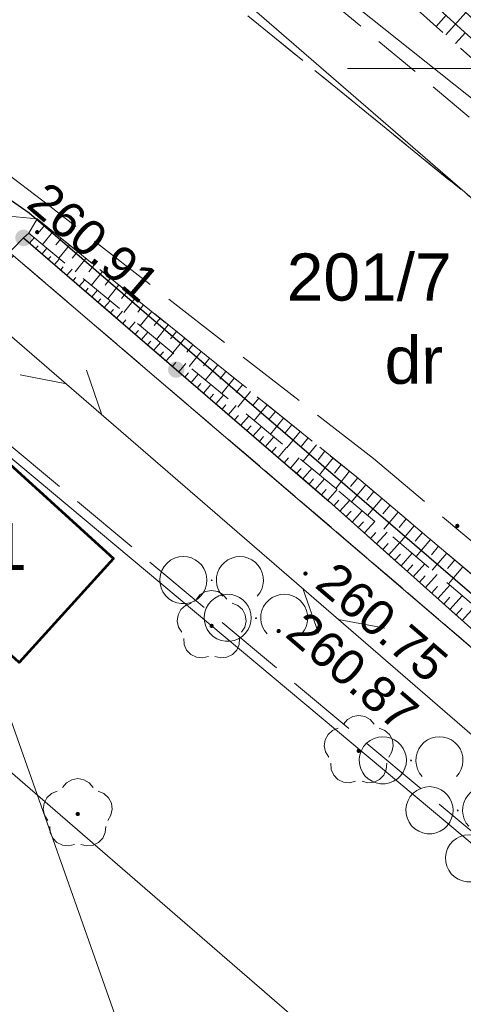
# Model space of a CAD drawing. Header units: metres. Extents: x 7427125 to 7427502, y 5541102 to 5541557.
# Tile 16 of 43: x 7427241 to 7427250, y 5541280 to 5541301. Entities that reach past the tile are written whole.
import ezdxf
from ezdxf.enums import TextEntityAlignment as Align

# ---------------------------------------------------------------- set-up
doc = ezdxf.new("R2010")
doc.units = ezdxf.units.M
doc.header["$MEASUREMENT"] = 0
for name, pattern in [('PRZER1-1', [1, 0.5, -0.5]), ('PRZER2-1', [1.5, 1, -0.5]), ('PRZER3-1', [2, 1.5, -0.5])]:
    doc.linetypes.add(name, pattern=pattern)
for name, color, linetype, lineweight in [('!_Granica terenu objętego planem', 7, 'Continuous', 0), ('!_Linia rozgraniczająca', 7, 'Continuous', 0), ('GESBZO', 7, 'Continuous', 53), ('GESBZO_O', 7, 'Continuous', 53), ('GESDZI', 7, 'Continuous', 13), ('GESDZI_O', 7, 'Continuous', 13), ('GSLKOG', 7, 'Continuous', 30), ('GSPWPS', 7, 'Continuous', 13), ('GSPWPS_O', 7, 'Continuous', 13), ('GSSKOA', 7, 'Continuous', 13), ('GSSKOD', 7, 'Continuous', 13), ('GSSZAD', 7, 'Continuous', 13), ('GSSZSN', 7, 'Continuous', 13), ('GULLOB', 7, 'Continuous', 30)]:
    doc.layers.add(name, color=color, linetype=linetype, lineweight=lineweight)
for name, color, linetype, lineweight, true_color in [('GESUZY', 7, 'Continuous', 13, 0x008000), ('GESUZY_O', 7, 'Continuous', 13, 0x008000), ('GSPRDL', 7, 'Continuous', 13, 0x008000), ('GULEPR', 1, 'Continuous', 13, 0xff0000), ('GULTPR', 7, 'Continuous', 13, 0xff9100), ('GULWPR', 5, 'Continuous', 13, 0x0000ff), ('Ramka sekcyjna', 7, 'Continuous', 13, 0xa5007c)]:
    doc.layers.add(name, color=color, linetype=linetype, lineweight=lineweight, true_color=true_color)
doc.styles.add('Arial', font='arial.ttf')

# ---------------------------------------------------------------- blocks, each defined once
blk = doc.blocks.new('D_GSPWPS1')
blk.add_hatch(color=0).paths.add_polyline_path([(0, -0.045), (-0.011647, -0.043467), (-0.0225, -0.038971), (-0.03182, -0.03182), (-0.038971, -0.0225), (-0.043467, -0.011647), (-0.045, 0), (-0.043467, 0.011647), (-0.038971, 0.0225), (-0.03182, 0.03182), (-0.0225, 0.038971), (-0.011647, 0.043467), (0, 0.045), (0.011647, 0.043467), (0.0225, 0.038971), (0.03182, 0.03182), (0.038971, 0.0225), (0.043467, 0.011647), (0.045, 0), (0.043467, -0.011647), (0.038971, -0.0225), (0.03182, -0.03182), (0.0225, -0.038971), (0.011647, -0.043467)])
blk = doc.blocks.new('D_GSPRDL1')
blk.add_hatch(color=0).paths.add_polyline_path([(0, -0.045), (-0.013906, -0.042798), (-0.02645, -0.036406), (-0.036406, -0.02645), (-0.042798, -0.013906), (-0.045, 0), (-0.042798, 0.013906), (-0.036406, 0.02645), (-0.02645, 0.036406), (-0.013906, 0.042798), (0, 0.045), (0.013906, 0.042798), (0.02645, 0.036406), (0.036406, 0.02645), (0.042798, 0.013906), (0.045, 0), (0.042798, -0.013906), (0.036406, -0.02645), (0.02645, -0.036406), (0.013906, -0.042798)])
at = {"color": 0, "flags": 128}
for points in [[(-0.324277, 0.563333), (-0.240553, 0.662679), (-0.127956, 0.727494), (0, 0.75), (0.127956, 0.727494), (0.240553, 0.662679), (0.324277, 0.563333)], [(-0.635969, -0.134326), (-0.70458, -0.024001), (-0.731429, 0.103115), (-0.713292, 0.231763), (-0.652348, 0.346501), (-0.55591, 0.433559), (-0.435555, 0.482485)], [(0.435555, 0.482485), (0.55591, 0.433559), (0.652348, 0.346501), (0.713292, 0.231763), (0.731429, 0.103115), (0.70458, -0.024001), (0.635969, -0.134326)], [(-0.068773, -0.646351), (-0.194901, -0.677512), (-0.324092, -0.663766), (-0.440839, -0.606763), (-0.531129, -0.513345), (-0.584125, -0.394725), (-0.593465, -0.265141)], [(0.593465, -0.265141), (0.584125, -0.394725), (0.531129, -0.513345), (0.440839, -0.606763), (0.324092, -0.663766), (0.194901, -0.677512), (0.068773, -0.646351)]]:
    blk.add_lwpolyline(points, dxfattribs=at)
blk = doc.blocks.new('D_SUTP1')
at = {"color": 0, "flags": 128}
for points in [[(0.9325, 0), (0.0675, 0.5)], [(-0.0675, 0), (-0.9325, -0.5)]]:
    blk.add_lwpolyline(points, dxfattribs=at)
blk = doc.blocks.new('D_KOLO')
blk.add_hatch(color=0).paths.add_polyline_path([(0, -0.175), (-0.045293, -0.169037), (-0.0875, -0.151554), (-0.123744, -0.123744), (-0.151554, -0.0875), (-0.169037, -0.045293), (-0.175, 0), (-0.169037, 0.045293), (-0.151554, 0.0875), (-0.123744, 0.123744), (-0.0875, 0.151554), (-0.045293, 0.169037), (0, 0.175), (0.045293, 0.169037), (0.0875, 0.151554), (0.123744, 0.123744), (0.151554, 0.0875), (0.169037, 0.045293), (0.175, 0), (0.169037, -0.045293), (0.151554, -0.0875), (0.123744, -0.123744), (0.0875, -0.151554), (0.045293, -0.169037)])
blk = doc.blocks.new('D_GSLKOG1')
blk.add_hatch(color=0).paths.add_polyline_path([(0, -0.175), (-0.045293, -0.169037), (-0.0875, -0.151554), (-0.123744, -0.123744), (-0.151554, -0.0875), (-0.169037, -0.045293), (-0.175, 0), (-0.169037, 0.045293), (-0.151554, 0.0875), (-0.123744, 0.123744), (-0.0875, 0.151554), (-0.045293, 0.169037), (0, 0.175), (0.045293, 0.169037), (0.0875, 0.151554), (0.123744, 0.123744), (0.151554, 0.0875), (0.169037, 0.045293), (0.175, 0), (0.169037, -0.045293), (0.151554, -0.0875), (0.123744, -0.123744), (0.0875, -0.151554), (0.045293, -0.169037)])
blk = doc.blocks.new('D_GSSZAD3')
at = {"color": 0, "flags": 128}
blk.add_lwpolyline([(-0.6, 0.5), (-0.513176, 0.492404), (-0.42899, 0.469846), (-0.35, 0.433013), (-0.278606, 0.383022), (-0.216978, 0.321394), (-0.166987, 0.25), (-0.130154, 0.17101), (-0.107596, 0.086824), (-0.1, 0), (-0.107596, -0.086824), (-0.130154, -0.17101), (-0.166987, -0.25), (-0.222125, -0.32743), (-0.290921, -0.393027), (-0.370887, -0.444418), (-0.459134, -0.479746), (-0.552472, -0.497736), (-0.647528, -0.497736), (-0.740866, -0.479746), (-0.829113, -0.444418), (-0.909079, -0.393027), (-0.977875, -0.32743), (-1.033013, -0.25), (-1.0725, -0.163534), (-1.094911, -0.071157), (-1.099434, 0.023791), (-1.085906, 0.117879), (-1.054816, 0.207708), (-1.007288, 0.290028), (-0.94504, 0.361867), (-0.87032, 0.420627), (-0.785831, 0.464184), (-0.694626, 0.490964), (-0.6, 0.5)], close=True, dxfattribs=at)
blk.add_lwpolyline([(0.234697, -0.341399), (0.179845, -0.271053), (0.138367, -0.192079), (0.111581, -0.106992), (0.100342, -0.018499), (0.105007, 0.070582), (0.125427, 0.157417), (0.160952, 0.239242), (0.210451, 0.313452), (0.27235, 0.377684), (0.344678, 0.429896), (0.425132, 0.468424), (0.511152, 0.492043), (0.6, 0.5), (0.688848, 0.492043), (0.774868, 0.468424), (0.855322, 0.429896), (0.92765, 0.377684), (0.989549, 0.313452), (1.039048, 0.239242), (1.074573, 0.157417), (1.094993, 0.070582), (1.099658, -0.018499), (1.088419, -0.106992), (1.061633, -0.192079), (1.020155, -0.271053), (0.965303, -0.341399)], dxfattribs=at)

msp = doc.modelspace()

# ---------------------------------------------------------------- linework, layer by layer
at = {"layer": '!_Granica terenu objętego planem', "color": 16, "linetype": 'PRZER3-1', "lineweight": 13}
msp.add_lwpolyline([(7427223.404, 5541280.844), (7427237.172, 5541294.666), (7427273.595, 5541264.199), (7427293.187, 5541246.2), (7427318.595, 5541219.771), (7427304.61, 5541204.848)], dxfattribs=at)
at = {"layer": '!_Linia rozgraniczająca', "color": 218, "linetype": 'Continuous', "lineweight": 13, "flags": 128}
msp.add_lwpolyline([(7427223.546, 5541280.703), (7427237.185, 5541294.395), (7427273.463, 5541264.048), (7427293.047, 5541246.057), (7427318.319, 5541219.769), (7427304.464, 5541204.985)], dxfattribs=at)
at = {"layer": 'GESBZO', "color": 7, "linetype": 'Continuous', "lineweight": 53, "flags": 128}
msp.add_lwpolyline([(7427239.14, 5541291.41), (7427239.78, 5541292.11), (7427242.54, 5541289.61), (7427240.54, 5541287.4), (7427237.78, 5541289.91), (7427239.14, 5541291.41)], close=True, dxfattribs=at)
at = {"layer": 'GESDZI', "color": 7, "linetype": 'Continuous', "lineweight": 13, "flags": 128}
for points in [[(7427311.88, 5541231.94), (7427301.75, 5541241.17), (7427284.57, 5541256.88), (7427256.27, 5541282.47), (7427240.42, 5541296.03), (7427236.08, 5541299.6), (7427224.16, 5541309.39), (7427213.87, 5541317.74), (7427195.57, 5541331.32), (7427175.06, 5541354.41), (7427161.84, 5541370.1), (7427153.91, 5541380.03), (7427144.81, 5541391.44), (7427143.965, 5541392.524)], [(7427224.326, 5541279.982), (7427240.42, 5541296.03), (7427256.27, 5541282.47), (7427284.57, 5541256.88), (7427301.75, 5541241.17), (7427315.72, 5541223.34), (7427317.48, 5541219.62), (7427313.06, 5541214.79), (7427304.01, 5541205.409)]]:
    msp.add_lwpolyline(points, dxfattribs=at)
at = {"layer": 'GESUZY', "color": 96, "linetype": 'PRZER1-1', "lineweight": 13, "true_color": 0x008000}
for points in [[(7427311.88, 5541231.94), (7427301.75, 5541241.17), (7427297.26, 5541245.27), (7427284.57, 5541256.88), (7427256.27, 5541282.47), (7427240.42, 5541296.03), (7427236.08, 5541299.6), (7427224.16, 5541309.39), (7427213.87, 5541317.74), (7427195.57, 5541331.32), (7427175.06, 5541354.41), (7427161.84, 5541370.1), (7427153.91, 5541380.03), (7427144.81, 5541391.44), (7427143.965, 5541392.524)], [(7427224.326, 5541279.982), (7427240.42, 5541296.03), (7427256.27, 5541282.47), (7427284.57, 5541256.88), (7427297.26, 5541245.27), (7427280.844, 5541227.089)]]:
    msp.add_lwpolyline(points, dxfattribs=at)
at = {"layer": 'GSLKOG', "color": 7, "linetype": 'Continuous', "lineweight": 30, "flags": 128}
for points in [[(7427240.63, 5541296.41), (7427236.59, 5541292.25), (7427229.04, 5541285.01), (7427225.81, 5541282.62), (7427223.695, 5541280.572)], [(7427240.63, 5541296.41), (7427247.11, 5541290.82), (7427255.38, 5541283.43), (7427255.68, 5541283.16), (7427257.22, 5541281.76)]]:
    msp.add_lwpolyline(points, dxfattribs=at)
at = {"layer": 'GSSKOA', "color": 7, "linetype": 'PRZER3-1', "lineweight": 13}
for points in [[(7427214.8, 5541324.94), (7427228.08, 5541314.4), (7427243.84, 5541302.38), (7427262.7, 5541287.01), (7427277.46, 5541274.11), (7427285.25, 5541267.16), (7427295.94, 5541257.65), (7427310.31, 5541244.33), (7427319.36, 5541234.38)], [(7427208.64, 5541320.51), (7427227.5, 5541306.34), (7427229.27, 5541303.15), (7427236.2, 5541297.3), (7427240.92, 5541296.81), (7427247.69, 5541291.34), (7427256.11, 5541284.23), (7427256.57, 5541284.05), (7427256.78, 5541284.37), (7427248.05, 5541291.73), (7427241.19, 5541297.08), (7427228.09, 5541307), (7427209.62, 5541321.59)], [(7427312.78, 5541232.86), (7427302.84, 5541243.14), (7427302.14, 5541243.84), (7427293.24, 5541252.13), (7427282.63, 5541261.81), (7427270.86, 5541272.19), (7427264.75, 5541277.61), (7427256.78, 5541284.37), (7427248.05, 5541291.73), (7427241.19, 5541297.08), (7427228.09, 5541307), (7427209.62, 5541321.59)]]:
    msp.add_lwpolyline(points, dxfattribs=at)
at = {"layer": 'GSSKOD', "color": 7, "linetype": 'PRZER2-1', "lineweight": 13}
msp.add_lwpolyline([(7427214.8, 5541324.94, -0.890724), (7427229.29, 5541316.12), (7427244.72, 5541303.47), (7427263.56, 5541287.66), (7427278.27, 5541274.66), (7427285.85, 5541267.69), (7427296.35, 5541258), (7427310.66, 5541244.68), (7427310.31, 5541244.33), (7427295.94, 5541257.65), (7427285.25, 5541267.16), (7427277.46, 5541274.11), (7427262.7, 5541287.01), (7427243.84, 5541302.38), (7427228.08, 5541314.4), (7427214.8, 5541324.94)], format="xyb", close=True, dxfattribs=at)
at = {"layer": 'GSSZAD', "color": 7, "linetype": 'PRZER2-1', "lineweight": 13}
for points in [[(7427244.62, 5541289.16), (7427244.61, 5541289.14), (7427244.63, 5541289.14), (7427244.62, 5541289.16)], [(7427245.56, 5541288.36), (7427245.55, 5541288.34), (7427245.57, 5541288.34), (7427245.56, 5541288.36)], [(7427248.85, 5541285.34), (7427248.84, 5541285.32), (7427248.86, 5541285.32), (7427248.85, 5541285.34)], [(7427249.84, 5541284.28), (7427249.83, 5541284.26), (7427249.85, 5541284.26), (7427249.84, 5541284.28)]]:
    msp.add_lwpolyline(points, close=True, dxfattribs=at)
at = {"layer": 'GSSZSN', "color": 7, "linetype": 'PRZER2-1', "lineweight": 13}
for points in [[(7427243.7, 5541306.92), (7427243.19, 5541306.43), (7427255.56, 5541295.37), (7427259.68, 5541291.8), (7427269.64, 5541282.82), (7427269.96, 5541283.23), (7427260, 5541292.1), (7427255.88, 5541295.87), (7427243.7, 5541306.92)], [(7427240.74, 5541296.51), (7427247.32, 5541291.04), (7427255.76, 5541283.87), (7427256.11, 5541284.23), (7427247.69, 5541291.34), (7427240.92, 5541296.81), (7427240.74, 5541296.51)], [(7427240.74, 5541296.51), (7427247.32, 5541291.04), (7427255.76, 5541283.87), (7427255.38, 5541283.43), (7427247.11, 5541290.82), (7427240.63, 5541296.41), (7427240.74, 5541296.51)]]:
    msp.add_lwpolyline(points, close=True, dxfattribs=at)
at = {"layer": 'GSSZSN', "color": 7, "linetype": 'Continuous', "lineweight": 13, "flags": 128}
for points in [[(7427249.586, 5541300.712), (7427250.014, 5541301.191)], [(7427249.381, 5541300.895), (7427249.596, 5541301.136)], [(7427249.79, 5541300.529), (7427250.004, 5541300.768)], [(7427241.08, 5541296.681), (7427240.97, 5541296.545)], [(7427240.859, 5541296.411), (7427240.76, 5541296.298)], [(7427241.254, 5541296.54), (7427241.033, 5541296.266)], [(7427241.429, 5541296.399), (7427241.318, 5541296.261)], [(7427240.892, 5541296.184), (7427240.942, 5541296.242)], [(7427241.126, 5541296.189), (7427241.024, 5541296.07)], [(7427241.604, 5541296.258), (7427241.379, 5541295.979)], [(7427241.155, 5541295.957), (7427241.208, 5541296.017)], [(7427241.394, 5541295.967), (7427241.287, 5541295.843)], [(7427241.778, 5541296.116), (7427241.665, 5541295.976)], [(7427241.953, 5541295.975), (7427241.724, 5541295.692)], [(7427241.419, 5541295.73), (7427241.473, 5541295.792)], [(7427242.128, 5541295.834), (7427242.012, 5541295.691)], [(7427241.661, 5541295.744), (7427241.55, 5541295.616)], [(7427241.682, 5541295.502), (7427241.739, 5541295.568)], [(7427242.302, 5541295.693), (7427242.07, 5541295.405)], [(7427242.477, 5541295.552), (7427242.36, 5541295.407)], [(7427241.929, 5541295.522), (7427241.814, 5541295.389)], [(7427241.946, 5541295.275), (7427242.004, 5541295.343)], [(7427242.652, 5541295.411), (7427242.415, 5541295.118)], [(7427242.196, 5541295.299), (7427242.077, 5541295.162)], [(7427242.827, 5541295.27), (7427242.707, 5541295.122)], [(7427243.001, 5541295.128), (7427242.76, 5541294.83)], [(7427242.209, 5541295.048), (7427242.269, 5541295.118)], [(7427242.464, 5541295.077), (7427242.341, 5541294.934)], [(7427243.176, 5541294.987), (7427243.054, 5541294.837)], [(7427242.472, 5541294.821), (7427242.535, 5541294.893)], [(7427242.731, 5541294.855), (7427242.604, 5541294.707)], [(7427243.351, 5541294.846), (7427243.106, 5541294.543)], [(7427243.525, 5541294.705), (7427243.402, 5541294.552)], [(7427242.736, 5541294.594), (7427242.8, 5541294.669)], [(7427242.999, 5541294.632), (7427242.867, 5541294.48)], [(7427243.7, 5541294.564), (7427243.451, 5541294.256)], [(7427242.999, 5541294.366), (7427243.066, 5541294.444)], [(7427243.266, 5541294.41), (7427243.131, 5541294.253)], [(7427243.875, 5541294.423), (7427243.749, 5541294.268)], [(7427243.262, 5541294.139), (7427243.331, 5541294.219)], [(7427243.534, 5541294.188), (7427243.394, 5541294.026)], [(7427244.049, 5541294.282), (7427243.797, 5541293.969)], [(7427244.224, 5541294.14), (7427244.097, 5541293.983)], [(7427243.526, 5541293.912), (7427243.597, 5541293.994)], [(7427243.801, 5541293.965), (7427243.657, 5541293.798)], [(7427244.399, 5541293.999), (7427244.142, 5541293.682)], [(7427243.789, 5541293.685), (7427243.862, 5541293.769)], [(7427244.069, 5541293.743), (7427243.921, 5541293.571)], [(7427244.573, 5541293.858), (7427244.444, 5541293.698)], [(7427244.748, 5541293.717), (7427244.488, 5541293.395)], [(7427244.052, 5541293.458), (7427244.128, 5541293.545)], [(7427244.336, 5541293.52), (7427244.184, 5541293.344)], [(7427244.923, 5541293.576), (7427244.791, 5541293.414)], [(7427244.316, 5541293.23), (7427244.393, 5541293.32)], [(7427244.604, 5541293.298), (7427244.448, 5541293.117)], [(7427245.097, 5541293.435), (7427244.833, 5541293.108)], [(7427245.272, 5541293.294), (7427245.139, 5541293.129)], [(7427244.579, 5541293.003), (7427244.658, 5541293.095)], [(7427244.871, 5541293.076), (7427244.711, 5541292.89)], [(7427245.447, 5541293.153), (7427245.178, 5541292.82)], [(7427244.843, 5541292.776), (7427244.924, 5541292.87)], [(7427245.139, 5541292.853), (7427244.974, 5541292.662)], [(7427245.621, 5541293.011), (7427245.486, 5541292.844)], [(7427245.796, 5541292.87), (7427245.524, 5541292.533)], [(7427245.106, 5541292.549), (7427245.189, 5541292.645)], [(7427245.406, 5541292.631), (7427245.238, 5541292.435)], [(7427245.971, 5541292.729), (7427245.834, 5541292.559)], [(7427245.369, 5541292.322), (7427245.455, 5541292.421)], [(7427245.674, 5541292.408), (7427245.501, 5541292.208)], [(7427246.145, 5541292.588), (7427245.869, 5541292.246)], [(7427246.32, 5541292.447), (7427246.181, 5541292.275)], [(7427246.495, 5541292.306), (7427246.215, 5541291.959)], [(7427245.633, 5541292.094), (7427245.72, 5541292.196)], [(7427245.941, 5541292.186), (7427245.764, 5541291.981)], [(7427246.67, 5541292.165), (7427246.528, 5541291.99)], [(7427246.844, 5541292.023), (7427246.56, 5541291.672)], [(7427245.896, 5541291.867), (7427245.986, 5541291.971)], [(7427246.209, 5541291.964), (7427246.028, 5541291.754)], [(7427247.019, 5541291.882), (7427246.876, 5541291.705)], [(7427246.159, 5541291.64), (7427246.251, 5541291.746)], [(7427246.476, 5541291.741), (7427246.291, 5541291.526)], [(7427247.194, 5541291.741), (7427246.905, 5541291.385)], [(7427247.368, 5541291.6), (7427247.223, 5541291.42)], [(7427246.423, 5541291.413), (7427246.517, 5541291.521)], [(7427246.744, 5541291.519), (7427246.555, 5541291.299)], [(7427247.543, 5541291.459), (7427247.251, 5541291.097)], [(7427246.686, 5541291.186), (7427246.782, 5541291.297)], [(7427247.012, 5541291.296), (7427246.818, 5541291.072)], [(7427247.717, 5541291.317), (7427247.566, 5541291.138)], [(7427247.889, 5541291.172), (7427247.586, 5541290.814)], [(7427246.95, 5541290.958), (7427247.047, 5541291.072)], [(7427247.279, 5541291.074), (7427247.081, 5541290.845)], [(7427248.06, 5541291.027), (7427247.909, 5541290.848)], [(7427247.211, 5541290.729), (7427247.314, 5541290.844)], [(7427247.549, 5541290.846), (7427247.341, 5541290.614)], [(7427248.232, 5541290.882), (7427247.928, 5541290.523)], [(7427248.403, 5541290.738), (7427248.252, 5541290.558)], [(7427247.471, 5541290.498), (7427247.576, 5541290.615)], [(7427247.814, 5541290.621), (7427247.6, 5541290.382)], [(7427248.575, 5541290.593), (7427248.271, 5541290.232)], [(7427247.73, 5541290.266), (7427247.838, 5541290.387)], [(7427248.079, 5541290.395), (7427247.86, 5541290.15)], [(7427248.747, 5541290.448), (7427248.594, 5541290.267)], [(7427247.989, 5541290.034), (7427248.101, 5541290.158)], [(7427248.344, 5541290.17), (7427248.119, 5541289.918)], [(7427248.918, 5541290.303), (7427248.613, 5541289.942)], [(7427249.09, 5541290.158), (7427248.937, 5541289.977)], [(7427248.249, 5541289.802), (7427248.363, 5541289.93)], [(7427248.609, 5541289.945), (7427248.379, 5541289.686)], [(7427249.261, 5541290.013), (7427248.955, 5541289.651)], [(7427248.508, 5541289.571), (7427248.625, 5541289.701)], [(7427248.874, 5541289.719), (7427248.638, 5541289.455)], [(7427249.433, 5541289.868), (7427249.28, 5541289.687)], [(7427249.605, 5541289.723), (7427249.298, 5541289.36)], [(7427249.14, 5541289.494), (7427248.897, 5541289.223)], [(7427249.776, 5541289.578), (7427249.622, 5541289.396)], [(7427248.768, 5541289.339), (7427248.887, 5541289.473)], [(7427249.948, 5541289.434), (7427249.64, 5541289.069)], [(7427249.027, 5541289.107), (7427249.15, 5541289.244)], [(7427249.405, 5541289.269), (7427249.157, 5541288.991)], [(7427249.286, 5541288.875), (7427249.412, 5541289.016)], [(7427249.67, 5541289.044), (7427249.416, 5541288.759)], [(7427249.546, 5541288.644), (7427249.674, 5541288.787)], [(7427249.935, 5541288.818), (7427249.675, 5541288.528)], [(7427249.805, 5541288.412), (7427249.936, 5541288.559)], [(7427250.2, 5541288.593), (7427249.935, 5541288.296)]]:
    msp.add_lwpolyline(points, dxfattribs=at)
at = {"layer": 'GULEPR', "color": 1, "linetype": 'Continuous', "lineweight": 13, "true_color": 0xff0000, "flags": 128}
for points in [[(7427167.465, 5541376.615), (7427192.37, 5541352.47), (7427218.7, 5541328.9), (7427242.8, 5541307.27), (7427270.33, 5541282.39), (7427295.76, 5541259.11), (7427296.495, 5541258.46)], [(7427245.41, 5541260.96), (7427246.22, 5541262.68), (7427245.08, 5541268.86), (7427242.82, 5541279.22), (7427240.02, 5541287.13), (7427239.3, 5541287.59), (7427239.77, 5541288.1)]]:
    msp.add_lwpolyline(points, dxfattribs=at)
at = {"layer": 'GULLOB', "color": 7, "linetype": 'Continuous', "lineweight": 30, "flags": 128}
msp.add_lwpolyline([(7427143.646, 5541392.187), (7427145.68, 5541389.41), (7427155.42, 5541377.06), (7427156.07, 5541376.56), (7427161.68, 5541380.12), (7427162.59, 5541379.92), (7427172.13, 5541366.63), (7427187.45, 5541351.54), (7427196.58, 5541342.56), (7427212.69, 5541327.94), (7427224.48, 5541318.48), (7427233.85, 5541311.06), (7427228.99, 5541305.78), (7427236.17, 5541300.13), (7427240.75, 5541296.94), (7427256.84, 5541283.09), (7427262.64, 5541277.9), (7427267.92, 5541273.12), (7427281.73, 5541260.56), (7427292.93, 5541250.77), (7427300.04, 5541244.78), (7427304.6, 5541240.74), (7427310.96, 5541234.28)], dxfattribs=at)
at = {"layer": 'GULTPR', "color": 30, "linetype": 'Continuous', "lineweight": 13, "true_color": 0xff9100, "flags": 128}
for points in [[(7427147.925, 5541396.714), (7427160.79, 5541380.08), (7427172.77, 5541365.73), (7427189.7, 5541344.59), (7427199.87, 5541334.94), (7427213.89, 5541323.55), (7427227.66, 5541313.41), (7427237.41, 5541307.29), (7427244.89, 5541301.8), (7427255.3, 5541292.78), (7427280.97, 5541270.3), (7427294.36, 5541257.17), (7427307.47, 5541246.36), (7427319.95, 5541234.27), (7427324.38, 5541225.76), (7427330.33, 5541215.04), (7427332.71, 5541211.01), (7427342.288, 5541191.518)], [(7427143.646, 5541392.187), (7427145.68, 5541389.41), (7427155.42, 5541377.06), (7427156.07, 5541376.56), (7427161.68, 5541380.12), (7427162.59, 5541379.92), (7427172.13, 5541366.63), (7427187.45, 5541351.54), (7427196.58, 5541342.56), (7427212.69, 5541327.94), (7427224.48, 5541318.48), (7427233.85, 5541311.06), (7427228.99, 5541305.78), (7427236.17, 5541300.13), (7427240.75, 5541296.94), (7427256.84, 5541283.09), (7427262.64, 5541277.9), (7427267.92, 5541273.12), (7427281.73, 5541260.56), (7427292.93, 5541250.77), (7427300.04, 5541244.78), (7427304.6, 5541240.74), (7427310.96, 5541234.28)], [(7427138.991, 5541387.261), (7427150.53, 5541372.9), (7427155.73, 5541366.13), (7427162.09, 5541358.32), (7427176.98, 5541342.6), (7427191.6, 5541326.99), (7427203.91, 5541316.59), (7427217.91, 5541304.45), (7427233.53, 5541291.77), (7427239.55, 5541285.78), (7427268.11, 5541261.04), (7427295.3, 5541233.72), (7427304.46, 5541225.14), (7427314.32, 5541214.51), (7427329.59, 5541188.64), (7427333.274, 5541181.856)], [(7427227.27, 5541305.66), (7427261.58, 5541275.97)], [(7427261.58, 5541275.97), (7427227.27, 5541305.66)]]:
    msp.add_lwpolyline(points, dxfattribs=at)
at = {"layer": 'GULWPR', "color": 5, "linetype": 'Continuous', "lineweight": 13, "true_color": 0x0000ff, "flags": 128}
msp.add_lwpolyline([(7427262.33, 5541288.74), (7427251.79, 5541298.05), (7427241.85, 5541305.96), (7427227.24, 5541317.81), (7427216.64, 5541326.49), (7427199.58, 5541341.84), (7427190.52, 5541350.49), (7427183.1, 5541357.58), (7427178.84, 5541360.69), (7427176.86, 5541362.44), (7427171.63, 5541368.56), (7427170.62, 5541370.21), (7427169.94, 5541372.96), (7427168.58, 5541379.03), (7427173.96, 5541393.42), (7427180.85, 5541411.07), (7427181.27, 5541412.2), (7427184.67, 5541415.98), (7427185.48, 5541416.11)], dxfattribs=at)
at = {"layer": 'Ramka sekcyjna', "color": 7, "linetype": 'Continuous', "lineweight": 13, "flags": 128}
msp.add_lwpolyline([(7427252.5, 5541300), (7427247.5, 5541300)], dxfattribs=at)

# ---------------------------------------------------------------- block references
at = {"layer": 'GSLKOG', "color": 7, "linetype": 'Continuous', "lineweight": 30}
for name, p, rotation in [('D_GSLKOG1', (7427240.63, 5541296.41), 319.2171604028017), ('D_GSLKOG1', (7427240.63, 5541296.41), 225.8384149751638), ('D_KOLO', (7427243.87, 5541293.615), 319.2171604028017), ('D_KOLO', (7427243.87, 5541293.615), 319.2171604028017)]:
    msp.add_blockref(name, p, dxfattribs=dict(at, rotation=rotation))
at = {"layer": 'GSPRDL', "color": 96, "linetype": 'Continuous', "lineweight": 13, "true_color": 0x008000}
for p in [(7427244.62, 5541288.18), (7427247.74, 5541285.53), (7427241.78, 5541284.19)]:
    msp.add_blockref('D_GSPRDL1', p, dxfattribs=at)
at = {"layer": 'GSPWPS', "color": 7, "linetype": 'Continuous', "lineweight": 13}
for p in [(7427240.92, 5541296.53), (7427249.83, 5541290.3), (7427246.61, 5541289.29), (7427246.04, 5541288.07)]:
    msp.add_blockref('D_GSPWPS1', p, dxfattribs=at)
at = {"layer": 'GSSZAD', "color": 7, "linetype": 'Continuous', "lineweight": 13}
for p in [(7427244.62, 5541289.15), (7427245.56, 5541288.35), (7427248.85, 5541285.33), (7427249.84, 5541284.27), (7427250.68, 5541283.25)]:
    msp.add_blockref('D_GSSZAD3', p, dxfattribs=at)
at = {"layer": 'GULTPR', "color": 30, "linetype": 'Continuous', "lineweight": 13, "true_color": 0xff9100}
for p, rotation in [((7427241.589, 5541293.269), 319.1288771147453), ((7427241.589, 5541293.269), 319.1288771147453), ((7427247.261, 5541288.361), 139.1288771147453), ((7427247.261, 5541288.361), 139.1288771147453)]:
    msp.add_blockref('D_SUTP1', p, dxfattribs=dict(at, rotation=rotation))

# ---------------------------------------------------------------- texts
at = {"layer": 'GESBZO_O', "color": 7, "linetype": 'Continuous', "lineweight": 0, "style": 'Arial'}
msp.add_text('i1', height=1, dxfattribs=at).set_placement((7427240.16, 5541289.362), align=Align.CENTER)
at = {"layer": 'GESDZI_O', "color": 7, "linetype": 'Continuous', "lineweight": 0, "style": 'Arial'}
msp.add_text('201/7', height=1, dxfattribs=at).set_placement((7427247.961, 5541295.079), align=Align.CENTER)
at = {"layer": 'GESUZY_O', "color": 96, "linetype": 'Continuous', "lineweight": 0, "true_color": 0x008000, "style": 'Arial'}
msp.add_text('dr', height=1, dxfattribs=at).set_placement((7427248.289, 5541293.314))
at = {"layer": 'GSPWPS_O', "color": 7, "linetype": 'Continuous', "lineweight": 0, "style": 'Arial'}
for s, rotation, p in [('260.91', 319.4719, (7427240.66, 5541297.08)), ('260.75', 319.4294, (7427246.78, 5541289.02)), ('260.87', 319.4294, (7427246.15, 5541287.97))]:
    msp.add_text(s, height=0.75, rotation=rotation, dxfattribs=at).set_placement(p)

doc.saveas('drawing.dxf')
